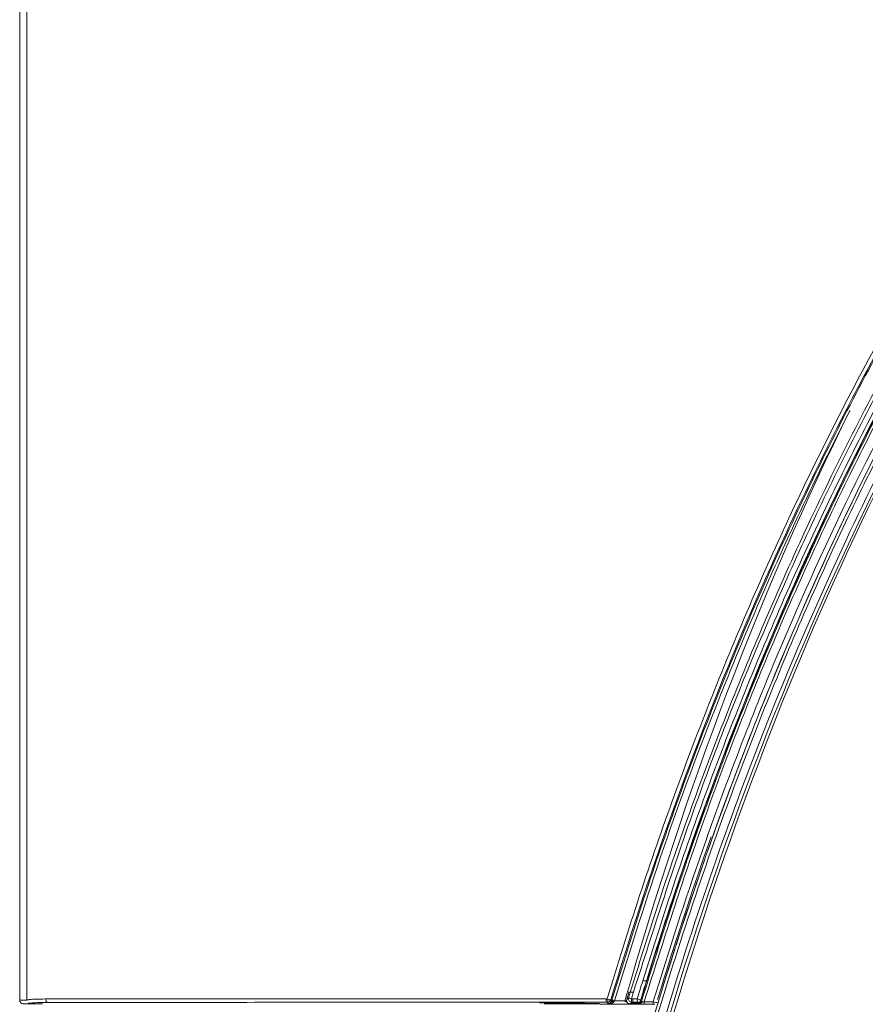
# Model space of a CAD drawing. Extents: x 4615668 to 9294084, y 16339 to 10688993.
# Tile 98 of 256: x 4720878.13 to 4720884.55, y 5342591.57 to 5342599.04. Entities that reach past the tile are written whole.
import ezdxf

# ---------------------------------------------------------------- set-up
doc = ezdxf.new("R2010")
doc.units = 0
doc.header["$MEASUREMENT"] = 0
doc.layers.add('WM_KLIM_urządzenia', color=3, linetype='Continuous', lineweight=13)
doc.layers.add('Wymiat 100', color=251, linetype='Continuous', lineweight=5)

# ---------------------------------------------------------------- blocks, each defined once
blk = doc.blocks.new('G$C189976BA')
at = {"layer": 'WM_KLIM_urządzenia', "linetype": 'Continuous'}
for p, q in [((0.0078, 74.8307), (0.0078, 63.2043)), ((4.4773, 63.216), (4.4773, 63.2159)), ((0.0078, 63.2043), (0.0249, 63.2043)), ((0.0249, 63.2085), (0.0249, 63.2043)), ((0.0249, 63.2043), (0.0601, 63.2043)), ((0.0865, 63.178), (0.0342, 63.178)), ((0.0724, 63.182), (0.1087, 63.1843)), ((0.0724, 63.1821), (0.1087, 63.1843)), ((0.1505, 63.1868), (0.214, 63.1907)), ((0.1505, 63.1868), (0.214, 63.1907)), ((4.0849, 63.1893), (3.9648, 63.1894)), ((4.4879, 63.1909), (4.4789, 63.1918)), ((4.5098, 63.1843), (4.5037, 63.1953)), ((4.6723, 63.1898), (4.6828, 63.1898)), ((4.6774, 63.1832), (4.72, 63.1826)), ((4.6836, 63.1898), (4.716, 63.1898)), ((4.72, 63.1826), (4.7168, 63.1885)), ((4.7332, 63.1941), (4.7364, 63.1882)), ((4.7364, 63.1882), (4.7385, 63.1845)), ((4.7422, 63.207), (4.7454, 63.2012)), ((4.7422, 63.207), (4.7454, 63.2012)), ((4.7452, 63.1927), (4.7441, 63.1843)), ((4.7452, 63.1927), (4.7441, 63.1843)), ((4.8365, 63.1758), (4.7682, 63.1759))]:
    blk.add_line(p, q, dxfattribs=at)
for centre, major_axis, ratio, start_param, end_param in [((4.6726, 63.2146), (-0.0171, 0.02), 0.987257, 0.579587, 2.414636), ((4.6726, 63.2146), (-0.0252, 0.0076), 0.022713, 0.087289, 1.445231), ((4.6726, 63.2146), (0, 0.0263), 0.126435, 1.556322, 3.034772), ((4.6839, 63.2146), (0, 0.0263), 0.126161, 1.556307, 3.034756), ((4.7171, 63.2146), (0, 0.0263), 0.125363, 1.556263, 3.034711), ((4.7171, 63.2146), (-0.0252, 0.0076), 0.022388, 1.446256, 3.054304), ((4.7171, 63.2146), (0, 0.0263), 0.125363, 1.556263, 3.034711), ((4.7171, 63.2146), (-0.0252, 0.0076), 0.022388, 1.446256, 3.054304), ((4.4874, 63.2116), (0.0007, 0.0219), 0.162954, 3.248663, 4.64406), ((4.4936, 63.2048), (0.023, 0.0128), 0.992623, 4.19542, 5.213229), ((4.5306, 63.1817), (-0.0153, 0.0085), 0.436991, 6.12378, 6.16467), ((4.5306, 63.1817), (-0.0153, 0.0085), 0.436991, 6.12378, 6.16467), ((4.5306, 63.1817), (-0.0153, 0.0085), 0.436991, 4.820016, 6.12378), ((4.5306, 63.1817), (-0.0153, 0.0085), 0.436991, 4.820016, 6.12378), ((4.5352, 63.1928), (-0.0169, 0.0047), 0.206412, 5.890697, 6.193993), ((4.5352, 63.1928), (-0.0169, 0.0047), 0.206412, 4.636787, 5.890697), ((4.5376, 63.2012), (-0.0168, 0.005), 0.023922, 5.846518, 6.195894), ((4.5376, 63.2012), (-0.0168, 0.005), 0.023922, 5.846518, 6.195894), ((4.5376, 63.2012), (-0.0168, 0.005), 0.023922, 4.583036, 5.846518), ((4.7171, 63.2146), (0.0231, 0.0127), 0.992598, 4.199774, 5.482775), ((4.7171, 63.2146), (0.0231, 0.0127), 0.992598, 4.199774, 5.482775), ((4.7203, 63.2088), (0.0231, 0.0127), 0.992598, 4.199507, 5.482757), ((4.764, 63.1927), (0.0168, -0.0051), 0.022173, 1.489125, 3.054305), ((4.764, 63.1927), (0.0168, -0.0051), 0.022173, 1.489125, 3.054305), ((4.7669, 63.1926), (-0.0001, -0.0175), 0.084498, 4.710447, 6.176735), ((4.7669, 63.1926), (-0.0001, -0.0175), 0.084498, 4.710447, 6.176735), ((4.7685, 63.1926), (0, -0.0175), 0.124805, 4.697866, 6.176276), ((4.8372, 63.1926), (0, -0.0175), 0.123307, 4.697775, 6.176178), ((4.8372, 63.1926), (0, -0.0175), 0.123307, 4.697775, 6.176178)]:
    blk.add_ellipse(centre, major_axis=major_axis, ratio=ratio, start_param=start_param, end_param=end_param, dxfattribs=at)
at = {"layer": 'WM_KLIM_urządzenia', "linetype": 'Continuous', "extrusion": (0, 0, -1)}
for centre in [(0.0342, 63.2044), (0.0342, 63.2043)]:
    blk.add_ellipse(centre, major_axis=(0.0264, 0), ratio=0.996195, start_param=1.570796, end_param=3.141593, dxfattribs=at)
at = {"layer": 'WM_KLIM_urządzenia', "linetype": 'Continuous'}
for points, knots in [([(0.0626, 63.2059), (0.0626, 63.2104), (0.0626, 63.2149), (0.0625, 65.4477), (0.0623, 67.6761), (0.0619, 70.6093), (0.0617, 71.3142), (0.0613, 73.4289), (0.0609, 74.8387), (0.0599, 77.2924), (0.0594, 78.3363), (0.0585, 79.3801)], [0, 0, 0, 0, 0.000831, 0.000831, 0.414142, 0.414142, 0.544887, 0.544887, 0.806378, 0.806378, 1, 1, 1, 1]), ([(0.0626, 63.2059), (0.0626, 63.2104), (0.0626, 63.2149), (0.0625, 65.4477), (0.0623, 67.6761), (0.0619, 70.6093), (0.0617, 71.3142), (0.0613, 73.4289), (0.0609, 74.8387), (0.0599, 77.2924), (0.0594, 78.3363), (0.0585, 79.3801)], [0, 0, 0, 0, 0.000831, 0.000831, 0.414142, 0.414142, 0.544887, 0.544887, 0.806378, 0.806378, 1, 1, 1, 1]), ([(4.4991, 63.2656), (4.5805, 63.5281), (4.7421, 64.0494), (5.0109, 64.8171), (5.2971, 65.5669), (5.6026, 66.2984), (5.9268, 67.0117), (6.2699, 67.7067), (6.6319, 68.3835), (7.0127, 69.0421), (7.4123, 69.6824), (7.8307, 70.3045), (8.2678, 70.9083), (8.7238, 71.4939), (9.1985, 72.0612), (9.6919, 72.6102), (10.3534, 73.2957), (11.2078, 74.095), (12.2841, 74.9754), (13.4247, 75.7897), (14.6297, 76.5375), (15.8987, 77.2192), (17.2322, 77.8331), (18.6282, 78.3857), (19.5927, 78.6919), (20.081, 78.8469)], [0, 0, 0, 0, 0.035777, 0.071059, 0.105879, 0.140266, 0.174253, 0.207874, 0.241164, 0.274158, 0.306892, 0.339405, 0.371733, 0.403915, 0.435991, 0.467999, 0.49998, 0.559966, 0.620172, 0.680856, 0.742273, 0.804667, 0.868274, 0.933315, 1, 1, 1, 1]), ([(4.4991, 63.2656), (4.5805, 63.5281), (4.7421, 64.0494), (5.0109, 64.817), (5.2971, 65.5669), (5.6026, 66.2984), (5.9268, 67.0117), (6.2699, 67.7067), (6.6319, 68.3835), (7.0127, 69.0421), (7.4123, 69.6824), (7.8307, 70.3045), (8.2678, 70.9083), (8.7238, 71.4939), (9.1985, 72.0612), (9.6919, 72.6102), (10.3534, 73.2957), (11.2078, 74.095), (12.2841, 74.9754), (13.4247, 75.7897), (14.6297, 76.5375), (15.8987, 77.2192), (17.2322, 77.8331), (18.6282, 78.3857), (19.5927, 78.6919), (20.081, 78.8469)], [0, 0, 0, 0, 0.035777, 0.071059, 0.105879, 0.140266, 0.174253, 0.207874, 0.241164, 0.274158, 0.306892, 0.339405, 0.371733, 0.403915, 0.435991, 0.467999, 0.49998, 0.559966, 0.620172, 0.680856, 0.742273, 0.804667, 0.868274, 0.933315, 1, 1, 1, 1]), ([(20.1394, 78.8335), (18.2827, 78.2785), (16.5025, 77.5492), (14.3983, 76.357), (13.9806, 76.1024), (13.169, 75.5697), (12.7743, 75.2915), (11.6238, 74.4208), (10.9014, 73.7924), (9.5476, 72.4381), (8.9163, 71.7122), (8.0382, 70.5493), (7.7569, 70.1488), (7.226, 69.3371), (6.9751, 68.9243), (5.7945, 66.8356), (5.0674, 65.0629), (4.5128, 63.208)], [0, 0, 0, 0, 0.249419, 0.249419, 0.312069, 0.312069, 0.37472, 0.37472, 0.50002, 0.50002, 0.625321, 0.625321, 0.687971, 0.687971, 0.750622, 0.750622, 1, 1, 1, 1]), ([(20.1394, 78.8335), (18.2827, 78.2785), (16.5025, 77.5492), (14.3983, 76.357), (13.9806, 76.1024), (13.169, 75.5697), (12.7743, 75.2915), (11.6238, 74.4208), (10.9014, 73.7924), (9.5476, 72.4381), (8.9163, 71.7122), (8.0382, 70.5493), (7.7569, 70.1488), (7.226, 69.3371), (6.9751, 68.9243), (5.7945, 66.8356), (5.0674, 65.0629), (4.5128, 63.208)], [0, 0, 0, 0, 0.249419, 0.249419, 0.312069, 0.312069, 0.37472, 0.37472, 0.50002, 0.50002, 0.625321, 0.625321, 0.687971, 0.687971, 0.750622, 0.750622, 1, 1, 1, 1]), ([(4.5209, 63.2063), (4.6007, 63.4658), (4.7601, 63.9837), (5.0263, 64.75), (5.3126, 65.5053), (5.6214, 66.2489), (5.953, 66.9806), (6.3081, 67.7001), (6.6872, 68.407), (7.0912, 69.1011), (7.521, 69.7819), (7.9763, 70.4475), (8.4553, 71.0947), (8.9561, 71.7201), (9.4773, 72.3224), (10.0186, 72.9017), (10.5801, 73.458), (11.1614, 73.9915), (11.7625, 74.5025), (12.3831, 74.9911), (13.023, 75.4575), (13.6818, 75.9016), (14.3574, 76.3223), (15.0465, 76.7183), (15.7463, 77.0891), (16.4558, 77.4354), (17.1745, 77.7578), (17.9022, 78.0575), (18.6386, 78.3348), (19.3828, 78.5923), (19.8848, 78.7466), (20.136, 78.8239)], [0, 0, 0, 0, 0.035266, 0.070362, 0.105313, 0.140149, 0.174903, 0.20961, 0.244309, 0.279043, 0.31386, 0.348822, 0.38372, 0.418372, 0.452815, 0.487099, 0.521277, 0.555398, 0.589513, 0.62367, 0.657916, 0.692297, 0.726807, 0.761223, 0.795477, 0.829627, 0.863709, 0.897758, 0.931806, 0.965878, 1, 1, 1, 1]), ([(4.5209, 63.2062), (4.6007, 63.4658), (4.7601, 63.9837), (5.0263, 64.75), (5.3126, 65.5053), (5.6214, 66.2489), (5.953, 66.9806), (6.3081, 67.7001), (6.6872, 68.407), (7.0912, 69.1011), (7.521, 69.7819), (7.9763, 70.4475), (8.4553, 71.0947), (8.9561, 71.7201), (9.4773, 72.3224), (10.0186, 72.9017), (10.5801, 73.458), (11.1614, 73.9915), (11.7625, 74.5025), (12.3831, 74.9911), (13.023, 75.4575), (13.6818, 75.9016), (14.3574, 76.3223), (15.0465, 76.7183), (15.7463, 77.0891), (16.4558, 77.4354), (17.1745, 77.7578), (17.9022, 78.0575), (18.6386, 78.3348), (19.3828, 78.5923), (19.8848, 78.7466), (20.136, 78.8239)], [0, 0, 0, 0, 0.035266, 0.070362, 0.105313, 0.140149, 0.174903, 0.20961, 0.244309, 0.279043, 0.31386, 0.348822, 0.38372, 0.418372, 0.452815, 0.487099, 0.521277, 0.555398, 0.589513, 0.62367, 0.657916, 0.692297, 0.726807, 0.761223, 0.795477, 0.829627, 0.863709, 0.897758, 0.931806, 0.965878, 1, 1, 1, 1]), ([(4.6606, 63.2656), (4.7393, 63.5187), (4.8971, 64.026), (5.1615, 64.7803), (5.4484, 65.5313), (5.7609, 66.2776), (6.0999, 67.0189), (6.467, 67.7544), (6.8634, 68.4834), (7.2909, 69.2053), (7.7512, 69.919), (8.2442, 70.6211), (8.7687, 71.3073), (9.3229, 71.9735), (9.9066, 72.6181), (10.5202, 73.2405), (11.1643, 73.8402), (11.8391, 74.4166), (12.5452, 74.9694), (13.2831, 75.4981), (14.052, 76.0011), (14.8485, 76.476), (15.669, 76.9206), (16.5107, 77.3344), (17.3731, 77.7178), (18.2563, 78.0709), (19.1592, 78.397), (19.7727, 78.589), (20.081, 78.6855)], [0, 0, 0, 0, 0.034869, 0.069916, 0.105163, 0.140638, 0.176372, 0.212403, 0.248776, 0.285541, 0.322766, 0.360484, 0.398389, 0.436364, 0.474465, 0.512759, 0.551314, 0.5902, 0.629491, 0.66926, 0.709586, 0.750344, 0.791246, 0.83235, 0.87372, 0.915416, 0.957493, 1, 1, 1, 1]), ([(4.6606, 63.2656), (4.7393, 63.5186), (4.8971, 64.026), (5.1615, 64.7803), (5.4484, 65.5313), (5.7609, 66.2776), (6.0999, 67.0189), (6.467, 67.7543), (6.8634, 68.4834), (7.2909, 69.2053), (7.7512, 69.919), (8.2442, 70.6211), (8.7687, 71.3073), (9.3229, 71.9735), (9.9066, 72.6181), (10.5202, 73.2405), (11.1643, 73.8401), (11.8391, 74.4166), (12.5452, 74.9694), (13.2831, 75.4981), (14.052, 76.0011), (14.8485, 76.4759), (15.669, 76.9206), (16.5107, 77.3344), (17.3731, 77.7178), (18.2563, 78.0709), (19.1592, 78.397), (19.7727, 78.589), (20.081, 78.6854)], [0, 0, 0, 0, 0.034869, 0.069916, 0.105163, 0.140638, 0.176372, 0.212403, 0.248776, 0.285541, 0.322766, 0.360484, 0.398389, 0.436364, 0.474465, 0.512759, 0.551314, 0.5902, 0.629491, 0.66926, 0.709586, 0.750344, 0.791246, 0.83235, 0.87372, 0.915416, 0.957493, 1, 1, 1, 1]), ([(20.081, 78.6615), (19.8223, 78.5809), (19.3086, 78.4207), (18.5521, 78.1544), (17.813, 77.8712), (17.092, 77.5691), (16.3888, 77.2486), (15.7036, 76.9096), (15.0363, 76.5521), (14.3869, 76.1762), (13.7554, 75.7818), (13.1418, 75.369), (12.5461, 74.9377), (11.9684, 74.4881), (11.4086, 74.0201), (10.8668, 73.5337), (10.1892, 72.8808), (9.3981, 72.0368), (8.5258, 70.9729), (7.7188, 69.8454), (6.9774, 68.6543), (6.3013, 67.3999), (5.6921, 66.0817), (5.1433, 64.7017), (4.8388, 63.7483), (4.6846, 63.2656)], [0, 0, 0, 0, 0.035711, 0.070931, 0.105692, 0.140023, 0.173957, 0.207529, 0.240771, 0.273719, 0.30641, 0.338878, 0.371163, 0.403302, 0.435334, 0.467297, 0.499231, 0.559315, 0.619619, 0.680402, 0.741915, 0.804403, 0.868099, 0.933229, 1, 1, 1, 1]), ([(20.081, 78.6615), (19.8223, 78.5809), (19.3086, 78.4207), (18.5521, 78.1544), (17.813, 77.8712), (17.092, 77.5691), (16.3888, 77.2486), (15.7036, 76.9096), (15.0363, 76.5521), (14.3869, 76.1762), (13.7554, 75.7818), (13.1418, 75.369), (12.5461, 74.9377), (11.9684, 74.4881), (11.4086, 74.0201), (10.8668, 73.5337), (10.1892, 72.8808), (9.3981, 72.0368), (8.5258, 70.9729), (7.7188, 69.8454), (6.9774, 68.6543), (6.3013, 67.3999), (5.6921, 66.0817), (5.1433, 64.7017), (4.8388, 63.7483), (4.6846, 63.2656)], [0, 0, 0, 0, 0.035711, 0.070931, 0.105692, 0.140023, 0.173957, 0.207529, 0.240771, 0.273719, 0.30641, 0.338878, 0.371163, 0.403302, 0.435334, 0.467297, 0.499231, 0.559315, 0.619619, 0.680402, 0.741915, 0.804403, 0.868099, 0.933229, 1, 1, 1, 1]), ([(4.7473, 63.1978), (4.8251, 63.4491), (4.9805, 63.9511), (5.2397, 64.6948), (5.5186, 65.4298), (5.8198, 66.1551), (6.1436, 66.8706), (6.4909, 67.5759), (6.8624, 68.2707), (7.2586, 68.9539), (7.6787, 69.6223), (8.1215, 70.2731), (8.5857, 70.9042), (9.0715, 71.5155), (9.5788, 72.1069), (10.1078, 72.6783), (10.6586, 73.2294), (11.2313, 73.7604), (11.826, 74.2709), (12.4426, 74.761), (13.0795, 75.2292), (13.7333, 75.6736), (14.4009, 76.0926), (15.0805, 76.4864), (15.7719, 76.8559), (16.4746, 77.2019), (17.1884, 77.5249), (17.9128, 77.8259), (18.6478, 78.1049), (19.3923, 78.3646), (19.8952, 78.5203), (20.1471, 78.5983)], [0, 0, 0, 0, 0.034653, 0.069219, 0.103721, 0.138188, 0.172653, 0.20715, 0.24172, 0.276415, 0.31114, 0.34568, 0.380053, 0.414305, 0.448485, 0.482641, 0.516822, 0.551078, 0.585461, 0.620019, 0.65478, 0.689535, 0.724111, 0.758574, 0.79297, 0.827341, 0.861723, 0.896151, 0.930655, 0.965263, 1, 1, 1, 1]), ([(4.7473, 63.1978), (4.8251, 63.4491), (4.9805, 63.9511), (5.2397, 64.6948), (5.5186, 65.4298), (5.8198, 66.1551), (6.1436, 66.8706), (6.4909, 67.5759), (6.8624, 68.2707), (7.2586, 68.9539), (7.6787, 69.6223), (8.1215, 70.273), (8.5857, 70.9042), (9.0715, 71.5155), (9.5788, 72.1069), (10.1078, 72.6783), (10.6586, 73.2294), (11.2313, 73.7603), (11.826, 74.2709), (12.4426, 74.761), (13.0795, 75.2292), (13.7333, 75.6736), (14.4009, 76.0926), (15.0805, 76.4864), (15.7719, 76.8559), (16.4746, 77.2019), (17.1884, 77.5249), (17.9128, 77.8259), (18.6478, 78.1049), (19.3923, 78.3646), (19.8952, 78.5203), (20.1471, 78.5983)], [0, 0, 0, 0, 0.034653, 0.069219, 0.103721, 0.138188, 0.172653, 0.20715, 0.24172, 0.276415, 0.31114, 0.34568, 0.380053, 0.414305, 0.448485, 0.482641, 0.516822, 0.551078, 0.585461, 0.620019, 0.65478, 0.689535, 0.724111, 0.758574, 0.79297, 0.827341, 0.861723, 0.896151, 0.930655, 0.965263, 1, 1, 1, 1]), ([(4.7559, 63.3534), (4.8368, 63.6094), (4.9974, 64.118), (5.264, 64.867), (5.5473, 65.5986), (5.8492, 66.3125), (6.1693, 67.0086), (6.5077, 67.6871), (6.8642, 68.3479), (7.239, 68.991), (7.632, 69.6164), (8.0432, 70.2241), (8.4725, 70.8141), (8.9201, 71.3864), (9.3857, 71.9409), (9.8695, 72.4777), (10.5168, 73.1471), (11.3515, 73.9275), (12.4014, 74.7875), (13.5135, 75.5838), (14.6876, 76.3162), (15.9235, 76.985), (17.2216, 77.5886), (18.5799, 78.1333), (19.5183, 78.4366), (19.9932, 78.5902)], [0, 0, 0, 0, 0.035786, 0.071086, 0.105929, 0.140347, 0.174372, 0.208036, 0.241375, 0.274424, 0.307216, 0.339791, 0.372184, 0.404433, 0.436576, 0.468653, 0.500703, 0.560639, 0.620797, 0.68143, 0.742782, 0.805092, 0.868588, 0.933489, 1, 1, 1, 1]), ([(4.7559, 63.3534), (4.8368, 63.6094), (4.9974, 64.118), (5.264, 64.8669), (5.5473, 65.5986), (5.8492, 66.3125), (6.1693, 67.0086), (6.5077, 67.6871), (6.8642, 68.3479), (7.239, 68.991), (7.632, 69.6164), (8.0432, 70.2241), (8.4725, 70.8141), (8.9201, 71.3864), (9.3857, 71.9409), (9.8695, 72.4777), (10.5168, 73.1471), (11.3515, 73.9275), (12.4014, 74.7874), (13.5135, 75.5838), (14.6876, 76.3162), (15.9235, 76.985), (17.2216, 77.5886), (18.5799, 78.1332), (19.5183, 78.4366), (19.9932, 78.5902)], [0, 0, 0, 0, 0.035786, 0.071086, 0.105929, 0.140347, 0.174372, 0.208036, 0.241375, 0.274424, 0.307216, 0.339791, 0.372184, 0.404433, 0.436576, 0.468653, 0.500703, 0.560639, 0.620797, 0.68143, 0.742782, 0.805092, 0.868588, 0.933489, 1, 1, 1, 1]), ([(19.9947, 78.5619), (19.7727, 78.4935), (19.5514, 78.4233), (18.2188, 77.9784), (17.1275, 77.536), (15.0168, 76.4909), (14.0113, 75.8955), (12.5837, 74.8841), (12.1213, 74.5273), (11.2248, 73.7723), (10.7886, 73.3721), (8.7093, 71.2903), (7.3735, 69.3782), (5.8055, 66.2089), (5.3658, 65.1226), (4.9221, 63.7931), (4.8524, 63.5733), (4.7845, 63.353)], [0, 0, 0, 0, 0.030952, 0.030952, 0.187332, 0.187332, 0.343713, 0.343713, 0.421903, 0.421903, 0.500094, 0.500094, 0.812855, 0.812855, 0.969236, 0.969236, 1, 1, 1, 1]), ([(19.9947, 78.5619), (19.7727, 78.4935), (19.5514, 78.4233), (18.2188, 77.9784), (17.1275, 77.536), (15.0168, 76.4909), (14.0113, 75.8955), (12.5837, 74.8841), (12.1213, 74.5273), (11.2248, 73.7723), (10.7886, 73.3721), (8.7093, 71.2903), (7.3735, 69.3782), (5.8055, 66.2089), (5.3658, 65.1226), (4.9221, 63.7931), (4.8524, 63.5734), (4.7845, 63.353)], [0, 0, 0, 0, 0.030952, 0.030952, 0.187332, 0.187332, 0.343713, 0.343713, 0.421903, 0.421903, 0.500094, 0.500094, 0.812855, 0.812855, 0.969236, 0.969236, 1, 1, 1, 1]), ([(19.9932, 78.5594), (18.2204, 78.015), (16.5248, 77.3094), (14.5126, 76.1688), (14.1062, 75.9213), (13.3073, 75.3977), (12.913, 75.1203), (11.7683, 74.2548), (11.0535, 73.6328), (9.7196, 72.2995), (9.1005, 71.5883), (8.2423, 70.4559), (7.968, 70.0675), (7.4428, 69.2689), (7.1916, 68.8579), (6.0397, 66.8308), (5.3317, 65.128), (4.7867, 63.3534)], [0, 0, 0, 0, 0.246007, 0.246007, 0.309504, 0.309504, 0.373002, 0.373002, 0.499996, 0.499996, 0.626991, 0.626991, 0.690488, 0.690488, 0.753986, 0.753986, 1, 1, 1, 1]), ([(19.9932, 78.5593), (18.2204, 78.015), (16.5248, 77.3094), (14.5126, 76.1688), (14.1062, 75.9213), (13.3073, 75.3977), (12.913, 75.1203), (11.7683, 74.2548), (11.0535, 73.6328), (9.7196, 72.2995), (9.1005, 71.5883), (8.2423, 70.4559), (7.968, 70.0675), (7.4428, 69.2689), (7.1916, 68.8578), (6.0397, 66.8308), (5.3317, 65.128), (4.7867, 63.3534)], [0, 0, 0, 0, 0.246007, 0.246007, 0.309504, 0.309504, 0.373002, 0.373002, 0.499996, 0.499996, 0.626991, 0.626991, 0.690488, 0.690488, 0.753986, 0.753986, 1, 1, 1, 1]), ([(19.9932, 78.4618), (19.8599, 78.4204), (19.7267, 78.3786), (19.3658, 78.2614), (19.1385, 78.1843), (18.4613, 77.9449), (18.0156, 77.774), (16.6965, 77.2254), (15.8413, 76.8115), (14.5989, 76.1105), (14.1915, 75.8635), (13.391, 75.341), (12.9968, 75.0647), (11.8462, 74.1972), (11.1222, 73.5689), (9.7634, 72.2086), (9.1371, 71.485), (7.9942, 69.9679), (7.4761, 69.1723), (6.5384, 67.513), (6.1175, 66.6452), (5.5671, 65.321), (5.3965, 64.875), (5.1026, 64.0415), (4.9778, 63.6544), (4.8576, 63.2656)], [0, 0, 0, 0, 0.018601, 0.018601, 0.050564, 0.050564, 0.114491, 0.114491, 0.242343, 0.242343, 0.30627, 0.30627, 0.370196, 0.370196, 0.498049, 0.498049, 0.625902, 0.625902, 0.753755, 0.753755, 0.881608, 0.881608, 0.945534, 0.945534, 1, 1, 1, 1]), ([(19.9932, 78.4618), (19.8599, 78.4204), (19.7267, 78.3786), (19.3658, 78.2614), (19.1385, 78.1843), (18.4613, 77.9449), (18.0156, 77.774), (16.6965, 77.2253), (15.8413, 76.8115), (14.5989, 76.1105), (14.1915, 75.8635), (13.391, 75.341), (12.9968, 75.0647), (11.8462, 74.1972), (11.1222, 73.5689), (9.7634, 72.2086), (9.1371, 71.485), (7.9942, 69.9679), (7.4761, 69.1723), (6.5384, 67.513), (6.1175, 66.6452), (5.5671, 65.321), (5.3965, 64.875), (5.1026, 64.0414), (4.9778, 63.6543), (4.8576, 63.2656)], [0, 0, 0, 0, 0.018601, 0.018601, 0.050564, 0.050564, 0.114491, 0.114491, 0.242343, 0.242343, 0.30627, 0.30627, 0.370196, 0.370196, 0.498049, 0.498049, 0.625902, 0.625902, 0.753755, 0.753755, 0.881608, 0.881608, 0.945534, 0.945534, 1, 1, 1, 1]), ([(16.4302, 77.155), (16.3361, 77.1103), (15.8172, 76.8596), (14.8249, 76.3348), (13.5001, 75.5153), (11.971, 74.4016), (10.2594, 72.8811), (8.4808, 70.8345), (7.1831, 68.85), (6.2973, 67.1689), (5.7156, 65.8828), (5.1975, 64.5554), (4.9112, 63.6508), (4.7663, 63.1929)], [0, 0, 0, 0, 0.016654, 0.092136, 0.179405, 0.265489, 0.39433, 0.544572, 0.697616, 0.77228, 0.848288, 0.923211, 1, 1, 1, 1]), ([(16.4302, 77.155), (16.3361, 77.1103), (15.8172, 76.8595), (14.8249, 76.3347), (13.5001, 75.5153), (11.971, 74.4016), (10.2594, 72.8811), (8.4808, 70.8345), (7.1831, 68.85), (6.2973, 67.1688), (5.7156, 65.8828), (5.1975, 64.5554), (4.9112, 63.6508), (4.7663, 63.1929)], [0, 0, 0, 0, 0.016654, 0.092136, 0.179405, 0.265489, 0.39433, 0.544572, 0.697616, 0.77228, 0.848288, 0.923211, 1, 1, 1, 1]), ([(3.369, 51.807), (3.3711, 52.1697), (3.3754, 52.9237), (3.414, 54.0953), (3.4847, 55.3456), (3.5979, 56.6675), (3.7619, 58.053), (3.9866, 59.4939), (4.3569, 61.3557), (4.8842, 63.3318), (5.5267, 65.1376), (6.0687, 66.4199), (6.5647, 67.4539), (7.1128, 68.4748), (7.5244, 69.1327), (7.7314, 69.4634)], [0, 0, 0, 0, 0.059008, 0.122676, 0.190693, 0.262738, 0.338496, 0.41766, 0.499953, 0.64732, 0.749974, 0.811593, 0.873757, 0.93653, 1, 1, 1, 1]), ([(7.732, 69.463), (7.4197, 68.981), (7.1267, 68.4866), (6.3658, 67.0842), (5.939, 66.1538), (4.8273, 63.2996), (4.3105, 61.3161), (3.6182, 57.2904), (3.4422, 55.2522), (3.3812, 52.9563), (3.3763, 52.7011), (3.3718, 52.3182), (3.3708, 52.1905), (3.3699, 51.999), (3.3697, 51.9352), (3.3696, 51.8499), (3.3691, 51.8284), (3.369, 51.807)], [0, 0, 0, 0, 0.093431, 0.093431, 0.259516, 0.259516, 0.591684, 0.591684, 0.923853, 0.923853, 0.965374, 0.965374, 0.986135, 0.986135, 0.996515, 0.996515, 1, 1, 1, 1]), ([(7.7517, 69.4499), (7.6233, 69.248), (7.3648, 68.8415), (6.9996, 68.2114), (6.6492, 67.5603), (6.3157, 66.8872), (5.9985, 66.1925), (5.6978, 65.4762), (5.2778, 64.3858), (4.7846, 62.8839), (4.3168, 61.0521), (3.964, 59.2498), (3.7065, 57.4892), (3.5245, 55.6579), (3.412, 53.756), (3.3987, 52.4643), (3.3919, 51.8071)], [0, 0, 0, 0, 0.038941, 0.078447, 0.118557, 0.159309, 0.200741, 0.242887, 0.285785, 0.390987, 0.500082, 0.593443, 0.689916, 0.789707, 0.89301, 1, 1, 1, 1]), ([(3.4555, 51.6162), (3.4557, 51.9838), (3.456, 52.7128), (3.486, 53.7962), (3.5376, 54.8599), (3.6132, 55.9037), (3.7121, 56.9277), (3.8346, 57.9319), (3.9805, 58.9163), (4.1497, 59.8808), (4.4366, 61.2895), (4.9004, 63.0991), (5.5362, 64.9419), (6.137, 66.3693), (6.6442, 67.4284), (7.1867, 68.4356), (7.5858, 69.0734), (7.7829, 69.3884)], [0, 0, 0, 0, 0.059472, 0.117895, 0.175297, 0.231709, 0.287163, 0.341693, 0.395335, 0.448122, 0.500094, 0.627882, 0.750025, 0.815062, 0.878313, 0.939911, 1, 1, 1, 1]), ([(7.8065, 69.3737), (6.9694, 68.0752), (6.2742, 66.6895), (5.1405, 63.816), (4.7046, 62.3304), (4.0452, 59.3127), (3.8203, 57.782), (3.5353, 54.706), (3.4756, 53.1608), (3.4841, 51.6161)], [0, 0, 0, 0, 0.25, 0.25, 0.5, 0.5, 0.75, 0.75, 1, 1, 1, 1]), ([(6.331, 67.693), (6.2413, 67.5158), (6.0614, 67.1599), (5.8074, 66.6156), (5.5637, 66.0611), (5.2578, 65.3152), (4.903, 64.3652), (4.6618, 63.5918), (4.5399, 63.201)], [0, 0, 0, 0, 0.123034, 0.247026, 0.37205, 0.498178, 0.746439, 1, 1, 1, 1]), ([(6.331, 67.693), (6.2413, 67.5158), (6.0614, 67.1599), (5.8074, 66.6156), (5.5637, 66.0611), (5.2578, 65.3152), (4.903, 64.3652), (4.6618, 63.5917), (4.5399, 63.201)], [0, 0, 0, 0, 0.123034, 0.247026, 0.37205, 0.498178, 0.746439, 1, 1, 1, 1]), ([(3.5159, 51.6093), (3.5003, 54.2813), (3.6859, 56.9583), (4.631, 62.2162), (5.4026, 64.8006), (6.5896, 67.1946)], [0, 0, 0, 0, 0.5, 0.5, 1, 1, 1, 1]), ([(4.7138, 63.215), (4.7204, 63.2367), (4.7269, 63.2584), (4.741, 63.3045), (4.7484, 63.3289), (4.7559, 63.3533)], [0, 0, 0, 0, 0.470769, 0.470769, 1, 1, 1, 1]), ([(4.7138, 63.215), (4.7204, 63.2367), (4.7269, 63.2584), (4.741, 63.3045), (4.7484, 63.3289), (4.7559, 63.3533)], [0, 0, 0, 0, 0.470769, 0.470769, 1, 1, 1, 1]), ([(4.7867, 63.3533), (4.7784, 63.3262), (4.7701, 63.2992), (4.7553, 63.2504), (4.7487, 63.2287), (4.7422, 63.207)], [0, 0, 0, 0, 0.555371, 0.555371, 1, 1, 1, 1]), ([(4.7867, 63.3533), (4.7784, 63.3262), (4.7701, 63.2992), (4.7553, 63.2504), (4.7487, 63.2287), (4.7422, 63.207)], [0, 0, 0, 0, 0.555371, 0.555371, 1, 1, 1, 1]), ([(4.7864, 63.3533), (4.7845, 63.3531), (4.7795, 63.3525), (4.765, 63.353), (4.7561, 63.3533)], [0, 0, 0, 0, 0.383571, 1, 1, 1, 1]), ([(4.7864, 63.3533), (4.7845, 63.3531), (4.7795, 63.3525), (4.765, 63.353), (4.7561, 63.3533)], [0, 0, 0, 0, 0.383571, 1, 1, 1, 1]), ([(0.0626, 63.2059), (0.0626, 63.206), (0.0626, 63.206), (0.0644, 63.2071), (0.0682, 63.2081), (0.0842, 63.2106), (0.1012, 63.2119), (0.1457, 63.2136), (0.1739, 63.2141), (0.2055, 63.2142), (0.2055, 63.2142), (0.2056, 63.2142)], [0, 0, 0, 0, 0.000009, 0.000009, 0.210833, 0.210833, 0.605396, 0.605396, 0.999988, 0.999988, 1, 1, 1, 1]), ([(0.0626, 63.2059), (0.0626, 63.2059), (0.0626, 63.2059), (0.0644, 63.2071), (0.0682, 63.2081), (0.0842, 63.2106), (0.1012, 63.2119), (0.1457, 63.2136), (0.1739, 63.2141), (0.2055, 63.2142), (0.2055, 63.2142), (0.2056, 63.2142)], [0, 0, 0, 0, 0.000009, 0.000009, 0.210833, 0.210833, 0.605396, 0.605396, 0.999988, 0.999988, 1, 1, 1, 1]), ([(0.2056, 63.2142), (0.4742, 63.2146), (0.7793, 63.2146), (1.3928, 63.2147), (1.7068, 63.2151), (2.6596, 63.2154), (3.3095, 63.2157), (3.9615, 63.2158)], [0, 0, 0, 0, 0.25, 0.25, 0.5, 0.5, 1, 1, 1, 1]), ([(0.2056, 63.2142), (0.4742, 63.2146), (0.7793, 63.2146), (1.3928, 63.2147), (1.7068, 63.2151), (2.6596, 63.2154), (3.3095, 63.2157), (3.9615, 63.2158)], [0, 0, 0, 0, 0.25, 0.25, 0.5, 0.5, 1, 1, 1, 1]), ([(3.9615, 63.2158), (4.0474, 63.2158), (4.1333, 63.2159), (4.3052, 63.2159), (4.3912, 63.2159), (4.4773, 63.216)], [0, 0, 0, 0, 0.499921, 0.499921, 1, 1, 1, 1]), ([(3.9615, 63.2158), (4.0474, 63.2158), (4.1333, 63.2159), (4.3052, 63.2159), (4.3912, 63.2159), (4.4773, 63.2159)], [0, 0, 0, 0, 0.499921, 0.499921, 1, 1, 1, 1]), ([(4.4799, 63.1898), (4.4795, 63.1901), (4.4792, 63.1908), (4.4786, 63.1929), (4.4784, 63.1944), (4.4779, 63.1978), (4.4777, 63.1999), (4.4774, 63.2043), (4.4773, 63.2067), (4.4773, 63.2101), (4.4773, 63.211), (4.4773, 63.212)], [0, 0, 0, 0, 0.228355, 0.228355, 0.456711, 0.456711, 0.685066, 0.685066, 0.913421, 0.913421, 1, 1, 1, 1]), ([(4.4799, 63.1898), (4.4795, 63.1901), (4.4792, 63.1908), (4.4786, 63.1929), (4.4784, 63.1943), (4.4779, 63.1978), (4.4777, 63.1999), (4.4774, 63.2043), (4.4773, 63.2067), (4.4773, 63.2101), (4.4773, 63.211), (4.4773, 63.2119)], [0, 0, 0, 0, 0.228355, 0.228355, 0.456711, 0.456711, 0.685066, 0.685066, 0.913421, 0.913421, 1, 1, 1, 1]), ([(4.6336, 63.2103), (4.6347, 63.2112), (4.6358, 63.2121), (4.6404, 63.2161), (4.644, 63.2191), (4.6475, 63.2221)], [0, 0, 0, 0, 0.236956, 0.236956, 1, 1, 1, 1]), ([(4.6475, 63.2221), (4.6482, 63.2245), (4.6489, 63.2269), (4.6533, 63.2414), (4.657, 63.2535), (4.6606, 63.2656)], [0, 0, 0, 0, 0.165397, 0.165397, 1, 1, 1, 1]), ([(4.6606, 63.2656), (4.6609, 63.2656), (4.6617, 63.2656), (4.6641, 63.2656), (4.6657, 63.2656), (4.6698, 63.2656), (4.6722, 63.2656), (4.6778, 63.2656), (4.6812, 63.2656), (4.6846, 63.2656)], [0, 0, 0, 0, 0.237691, 0.237691, 0.47498, 0.47498, 0.718395, 0.718395, 1, 1, 1, 1]), ([(4.6606, 63.2656), (4.6609, 63.2656), (4.6617, 63.2656), (4.6641, 63.2656), (4.6657, 63.2656), (4.6698, 63.2656), (4.6722, 63.2656), (4.6778, 63.2656), (4.6812, 63.2656), (4.6846, 63.2656)], [0, 0, 0, 0, 0.237691, 0.237691, 0.47498, 0.47498, 0.718395, 0.718395, 1, 1, 1, 1]), ([(4.6846, 63.2656), (4.6802, 63.2511), (4.6758, 63.2367), (4.6707, 63.2198), (4.67, 63.2174), (4.6693, 63.215)], [0, 0, 0, 0, 0.858002, 0.858002, 1, 1, 1, 1]), ([(0.2196, 63.188), (0.1903, 63.1879), (0.1642, 63.1874), (0.1229, 63.1857), (0.1071, 63.1844), (0.0897, 63.1815), (0.087, 63.1798), (0.0845, 63.1781)], [0, 0, 0, 0, 0.357548, 0.357548, 0.714908, 0.714908, 1, 1, 1, 1]), ([(0.1814, 63.1876), (0.1674, 63.1874), (0.1547, 63.187), (0.1229, 63.1857), (0.1071, 63.1844), (0.0897, 63.1814), (0.087, 63.1798), (0.0845, 63.1781)], [0, 0, 0, 0, 0.231099, 0.231099, 0.658796, 0.658796, 1, 1, 1, 1]), ([(0.0845, 63.1781), (0.0845, 63.1781), (0.0845, 63.1781), (0.0847, 63.1781), (0.0849, 63.1781), (0.0853, 63.1781), (0.0855, 63.1781), (0.086, 63.178), (0.0863, 63.178), (0.0865, 63.178)], [0, 0, 0, 0, 0.011406, 0.011406, 0.228688, 0.228688, 0.529961, 0.529961, 1, 1, 1, 1]), ([(0.0845, 63.1781), (0.0845, 63.1781), (0.0845, 63.1781), (0.0847, 63.1781), (0.0849, 63.1781), (0.0853, 63.1781), (0.0855, 63.1781), (0.086, 63.178), (0.0863, 63.178), (0.0865, 63.178)], [0, 0, 0, 0, 0.011406, 0.011406, 0.228688, 0.228688, 0.529961, 0.529961, 1, 1, 1, 1]), ([(3.965, 63.1893), (3.3148, 63.1892), (2.6668, 63.189), (1.7168, 63.1887), (1.4036, 63.1884), (0.7918, 63.1883), (0.4875, 63.1884), (0.2196, 63.188)], [0, 0, 0, 0, 0.5, 0.5, 0.75, 0.75, 1, 1, 1, 1]), ([(3.965, 63.1893), (3.3148, 63.1892), (2.6668, 63.189), (1.7168, 63.1887), (1.4036, 63.1884), (0.7918, 63.1883), (0.4875, 63.1884), (0.2196, 63.188)], [0, 0, 0, 0, 0.5, 0.5, 0.75, 0.75, 1, 1, 1, 1]), ([(4.4804, 63.1894), (4.3944, 63.1894), (4.3084, 63.1894), (4.1366, 63.1894), (4.0508, 63.1893), (3.965, 63.1893)], [0, 0, 0, 0, 0.500128, 0.500128, 1, 1, 1, 1]), ([(4.4804, 63.1894), (4.3944, 63.1894), (4.3084, 63.1894), (4.1366, 63.1893), (4.0508, 63.1893), (3.965, 63.1893)], [0, 0, 0, 0, 0.500128, 0.500128, 1, 1, 1, 1]), ([(4.4181, 63.178), (4.3298, 63.178), (4.2415, 63.178), (4.1033, 63.1779), (4.0533, 63.1779), (4.0034, 63.1779)], [0, 0, 0, 0, 0.638189, 0.638189, 1, 1, 1, 1]), ([(4.4181, 63.1779), (4.3298, 63.1779), (4.2415, 63.1779), (4.1033, 63.1779), (4.0533, 63.1779), (4.0034, 63.1779)], [0, 0, 0, 0, 0.638189, 0.638189, 1, 1, 1, 1]), ([(4.4268, 63.1741), (4.5426, 63.174), (4.6585, 63.1739), (4.7988, 63.1737), (4.8232, 63.1737), (4.8476, 63.1737)], [0, 0, 0, 0, 0.825763, 0.825763, 1, 1, 1, 1]), ([(4.4268, 63.1741), (4.5426, 63.1739), (4.6585, 63.1739), (4.7988, 63.1737), (4.8232, 63.1737), (4.8476, 63.1737)], [0, 0, 0, 0, 0.825763, 0.825763, 1, 1, 1, 1]), ([(4.4871, 63.1898), (4.4864, 63.1898), (4.4856, 63.1898), (4.4832, 63.1898), (4.4815, 63.1898), (4.4799, 63.1898)], [0, 0, 0, 0, 0.307527, 0.307527, 1, 1, 1, 1]), ([(4.4871, 63.1898), (4.4864, 63.1898), (4.4856, 63.1898), (4.4832, 63.1898), (4.4815, 63.1898), (4.4799, 63.1898)], [0, 0, 0, 0, 0.307527, 0.307527, 1, 1, 1, 1]), ([(4.5127, 63.208), (4.5125, 63.2073), (4.5122, 63.2066), (4.5116, 63.2051), (4.5111, 63.2042), (4.5101, 63.2022), (4.5094, 63.2012), (4.5068, 63.1979), (4.5046, 63.1958), (4.5015, 63.1938), (4.5008, 63.1934), (4.4997, 63.1928), (4.4992, 63.1925), (4.4961, 63.1911), (4.4932, 63.1903), (4.4893, 63.1899), (4.4882, 63.1898), (4.4871, 63.1898)], [0, 0, 0, 0, 0.063648, 0.063648, 0.152273, 0.152273, 0.263641, 0.263641, 0.530212, 0.530212, 0.596858, 0.596858, 0.644262, 0.644262, 0.905337, 0.905337, 1, 1, 1, 1]), ([(4.5127, 63.208), (4.5125, 63.2073), (4.5122, 63.2066), (4.5116, 63.2051), (4.5111, 63.2042), (4.5101, 63.2022), (4.5094, 63.2012), (4.5068, 63.1978), (4.5046, 63.1958), (4.5015, 63.1938), (4.5008, 63.1934), (4.4997, 63.1928), (4.4992, 63.1925), (4.4961, 63.1911), (4.4932, 63.1903), (4.4893, 63.1899), (4.4882, 63.1898), (4.4871, 63.1898)], [0, 0, 0, 0, 0.063648, 0.063648, 0.152273, 0.152273, 0.263641, 0.263641, 0.530212, 0.530212, 0.596858, 0.596858, 0.644262, 0.644262, 0.905337, 0.905337, 1, 1, 1, 1]), ([(4.4933, 63.1787), (4.4923, 63.1805), (4.4913, 63.1823), (4.4893, 63.1858), (4.4883, 63.1876), (4.4873, 63.1896), (4.4872, 63.1897), (4.4871, 63.1898)], [0, 0, 0, 0, 0.481899, 0.481899, 0.963797, 0.963797, 1, 1, 1, 1]), ([(4.4909, 63.21), (4.4937, 63.2093), (4.4965, 63.2087), (4.5016, 63.2078), (4.5039, 63.2075), (4.5079, 63.2072), (4.5095, 63.2072), (4.511, 63.2076), (4.5112, 63.2077), (4.5114, 63.2078), (4.5114, 63.2078), (4.5115, 63.2079), (4.5116, 63.2079), (4.5116, 63.2079), (4.5116, 63.208), (4.5117, 63.208), (4.5117, 63.2081), (4.5118, 63.2081), (4.5118, 63.2081), (4.5118, 63.2082), (4.5118, 63.2082), (4.5118, 63.2082), (4.5118, 63.2082), (4.5118, 63.2082)], [0, 0, 0, 0, 0.30421, 0.30421, 0.608273, 0.608273, 0.914602, 0.914602, 0.961049, 0.961049, 0.973618, 0.973618, 0.982191, 0.982191, 0.988114, 0.988114, 0.994426, 0.994426, 0.996959, 0.996959, 0.999072, 0.999072, 1, 1, 1, 1]), ([(4.4956, 63.1744), (4.4952, 63.1753), (4.4947, 63.1761), (4.4939, 63.1775), (4.4936, 63.1781), (4.4933, 63.1787)], [0, 0, 0, 0, 0.599848, 0.599848, 1, 1, 1, 1]), ([(4.4956, 63.1744), (4.4992, 63.1755), (4.5063, 63.1776), (4.5126, 63.1865), (4.5158, 63.1909)], [0, 0, 0, 0, 0.500711, 1, 1, 1, 1]), ([(4.4956, 63.1744), (4.4992, 63.1755), (4.5063, 63.1776), (4.5126, 63.1865), (4.5158, 63.1909)], [0, 0, 0, 0, 0.500711, 1, 1, 1, 1]), ([(4.5326, 63.1892), (4.5268, 63.185), (4.5152, 63.1767), (4.5022, 63.1752), (4.4956, 63.1744)], [0, 0, 0, 0, 0.499289, 1, 1, 1, 1]), ([(4.5326, 63.1892), (4.5268, 63.185), (4.5152, 63.1766), (4.5022, 63.1752), (4.4956, 63.1744)], [0, 0, 0, 0, 0.499289, 1, 1, 1, 1]), ([(4.5128, 63.2081), (4.5128, 63.2081), (4.5128, 63.208), (4.5138, 63.2062), (4.5148, 63.2044), (4.5167, 63.201), (4.5175, 63.1994), (4.5184, 63.1978)], [0, 0, 0, 0, 0.005972, 0.005972, 0.529437, 0.529437, 1, 1, 1, 1]), ([(4.5128, 63.2081), (4.5128, 63.2081), (4.5128, 63.208), (4.5138, 63.2062), (4.5148, 63.2044), (4.5167, 63.201), (4.5175, 63.1994), (4.5184, 63.1978)], [0, 0, 0, 0, 0.005972, 0.005972, 0.529437, 0.529437, 1, 1, 1, 1]), ([(4.5399, 63.201), (4.5521, 63.201), (4.5643, 63.201), (4.5911, 63.201), (4.6057, 63.201), (4.6202, 63.2009)], [0, 0, 0, 0, 0.455934, 0.455934, 1, 1, 1, 1]), ([(4.6353, 63.1904), (4.6311, 63.1917), (4.6257, 63.1934), (4.6208, 63.1975), (4.6201, 63.1994), (4.6201, 63.2002), (4.6202, 63.2006), (4.6202, 63.2008), (4.6202, 63.201)], [0, 0, 0, 0, 0.668298, 0.859231, 0.931429, 0.965474, 0.982598, 1, 1, 1, 1]), ([(4.6353, 63.1904), (4.6311, 63.1917), (4.6257, 63.1934), (4.6208, 63.1975), (4.6201, 63.1994), (4.6201, 63.2002), (4.6202, 63.2006), (4.6202, 63.2008), (4.6202, 63.2009)], [0, 0, 0, 0, 0.668298, 0.859231, 0.931429, 0.965474, 0.982598, 1, 1, 1, 1]), ([(4.6326, 63.201), (4.6326, 63.2), (4.6327, 63.1991), (4.6331, 63.1969), (4.6334, 63.1957), (4.6341, 63.1932), (4.6346, 63.1919), (4.6351, 63.1908)], [0, 0, 0, 0, 0.257708, 0.257708, 0.623147, 0.623147, 1, 1, 1, 1]), ([(4.6326, 63.2009), (4.6326, 63.2), (4.6327, 63.1991), (4.6331, 63.1969), (4.6334, 63.1956), (4.6341, 63.1932), (4.6346, 63.1919), (4.6351, 63.1907)], [0, 0, 0, 0, 0.257708, 0.257708, 0.623147, 0.623147, 1, 1, 1, 1]), ([(4.6581, 63.1764), (4.6532, 63.1772), (4.6436, 63.1787), (4.6379, 63.1867), (4.6351, 63.1908)], [0, 0, 0, 0, 0.499458, 1, 1, 1, 1]), ([(4.6581, 63.1764), (4.6532, 63.1772), (4.6436, 63.1787), (4.6379, 63.1867), (4.6351, 63.1907)], [0, 0, 0, 0, 0.499458, 1, 1, 1, 1]), ([(4.6353, 63.1904), (4.638, 63.1862), (4.6422, 63.1798), (4.6499, 63.1756), (4.6538, 63.1748), (4.6558, 63.1744)], [0, 0, 0, 0, 0.496904, 0.748322, 1, 1, 1, 1]), ([(4.6353, 63.1904), (4.638, 63.1862), (4.6422, 63.1798), (4.6499, 63.1756), (4.6538, 63.1748), (4.6558, 63.1744)], [0, 0, 0, 0, 0.496904, 0.748322, 1, 1, 1, 1]), ([(4.6723, 63.1885), (4.67, 63.1866), (4.6678, 63.1846), (4.6642, 63.1816), (4.6629, 63.1805), (4.6607, 63.1786), (4.6597, 63.1778), (4.6585, 63.1768), (4.6583, 63.1766), (4.6581, 63.1764)], [0, 0, 0, 0, 0.476276, 0.476276, 0.748344, 0.748344, 0.952552, 0.952552, 1, 1, 1, 1]), ([(4.6836, 63.1885), (4.6827, 63.1877), (4.6818, 63.187), (4.6798, 63.1852), (4.6786, 63.1842), (4.6774, 63.1832)], [0, 0, 0, 0, 0.423211, 0.423211, 1, 1, 1, 1]), ([(4.7221, 63.1786), (4.7279, 63.1797), (4.7394, 63.1819), (4.7446, 63.1925), (4.7473, 63.1978)], [0, 0, 0, 0, 0.500123, 1, 1, 1, 1]), ([(4.7221, 63.1786), (4.7279, 63.1797), (4.7394, 63.1819), (4.7446, 63.1925), (4.7473, 63.1978)], [0, 0, 0, 0, 0.500123, 1, 1, 1, 1]), ([(4.7221, 63.1786), (4.7268, 63.179), (4.7345, 63.1797), (4.745, 63.1847), (4.7543, 63.1892), (4.7618, 63.1916), (4.7655, 63.1927)], [0, 0, 0, 0, 0.297557, 0.500136, 0.75922, 1, 1, 1, 1]), ([(4.7221, 63.1786), (4.7268, 63.179), (4.7345, 63.1797), (4.745, 63.1847), (4.7543, 63.1892), (4.7618, 63.1916), (4.7655, 63.1927)], [0, 0, 0, 0, 0.297557, 0.500136, 0.75922, 1, 1, 1, 1]), ([(4.7667, 63.1752), (4.7666, 63.1752), (4.7665, 63.1752), (4.7612, 63.1752), (4.7559, 63.1754), (4.7453, 63.1759), (4.74, 63.1763), (4.7329, 63.1771), (4.7306, 63.1773), (4.7274, 63.1778), (4.7263, 63.178), (4.7243, 63.1783), (4.7233, 63.1784), (4.7223, 63.1786), (4.7222, 63.1786), (4.7221, 63.1786)], [0, 0, 0, 0, 0.006418, 0.006418, 0.293063, 0.293063, 0.623206, 0.623206, 0.806716, 0.806716, 0.900059, 0.900059, 0.993654, 0.993654, 1, 1, 1, 1]), ([(4.7667, 63.1752), (4.7666, 63.1752), (4.7665, 63.1752), (4.7612, 63.1752), (4.7559, 63.1754), (4.7453, 63.1759), (4.74, 63.1763), (4.7329, 63.177), (4.7306, 63.1773), (4.7274, 63.1778), (4.7263, 63.178), (4.7243, 63.1783), (4.7233, 63.1784), (4.7223, 63.1786), (4.7222, 63.1786), (4.7221, 63.1786)], [0, 0, 0, 0, 0.006418, 0.006418, 0.293063, 0.293063, 0.623206, 0.623206, 0.806716, 0.806716, 0.900059, 0.900059, 0.993654, 0.993654, 1, 1, 1, 1]), ([(4.8352, 63.1928), (4.8429, 63.1912), (4.8585, 63.1881), (4.8625, 63.1869), (4.8645, 63.1863)], [0, 0, 0, 0, 0.497599, 1, 1, 1, 1]), ([(4.8352, 63.1928), (4.8429, 63.1912), (4.8585, 63.1881), (4.8625, 63.1869), (4.8645, 63.1863)], [0, 0, 0, 0, 0.497599, 1, 1, 1, 1]), ([(4.8474, 63.1741), (4.8474, 63.1742), (4.8473, 63.1743), (4.8467, 63.1745), (4.8462, 63.1746), (4.8449, 63.1748), (4.8441, 63.1749), (4.8423, 63.175), (4.8413, 63.1751), (4.8391, 63.1751), (4.838, 63.1752), (4.8369, 63.1752)], [0, 0, 0, 0, 0.186139, 0.186139, 0.379105, 0.379105, 0.581258, 0.581258, 0.790871, 0.790871, 1, 1, 1, 1]), ([(4.8474, 63.174), (4.8474, 63.1741), (4.8473, 63.1743), (4.8467, 63.1745), (4.8462, 63.1746), (4.8449, 63.1748), (4.8441, 63.1748), (4.8423, 63.175), (4.8413, 63.1751), (4.8391, 63.1751), (4.838, 63.1751), (4.8369, 63.1751)], [0, 0, 0, 0, 0.186139, 0.186139, 0.379105, 0.379105, 0.581258, 0.581258, 0.790871, 0.790871, 1, 1, 1, 1])]:
    blk.add_open_spline(points, degree=3, knots=knots, dxfattribs=at)
for points, degree in [([(4.6203, 63.201), (5.0853, 64.831), (5.6566, 66.3307), (6.3346, 67.7)], 3), ([(4.6203, 63.2009), (5.0853, 64.831), (5.6566, 66.3307), (6.3346, 67.7)], 3), ([(6.3346, 67.7), (6.3334, 67.6977), (6.3322, 67.6954), (6.331, 67.693)], 3), ([(6.3346, 67.7), (6.3334, 67.6977), (6.3322, 67.6954), (6.331, 67.693)], 3), ([(5.2765, 64.4495), (5.1312, 64.0403), (4.9954, 63.627), (4.8689, 63.2107)], 3), ([(4.7399, 63.2075), (4.7547, 63.256), (4.7695, 63.3045), (4.7845, 63.353)], 3), ([(0.2056, 63.2142), (0.2056, 63.2012), (0.212, 63.1892), (0.2196, 63.188)], 3), ([(0.2056, 63.2142), (0.2056, 63.2012), (0.212, 63.1892), (0.2196, 63.188)], 3), ([(4.4773, 63.2159), (4.4773, 63.2146), (4.4773, 63.2133), (4.4773, 63.2119)], 3), ([(4.4773, 63.212), (4.4793, 63.2119), (4.4813, 63.2119), (4.4832, 63.2119)], 3), ([(4.4773, 63.2119), (4.4793, 63.2119), (4.4813, 63.2119), (4.4832, 63.2119)], 3), ([(4.4832, 63.2119), (4.4886, 63.2298), (4.494, 63.2477), (4.4994, 63.2655)], 3), ([(4.4832, 63.2119), (4.4886, 63.2298), (4.494, 63.2477), (4.4994, 63.2655)], 3), ([(4.4832, 63.2119), (4.4858, 63.2113), (4.4884, 63.2106), (4.4909, 63.21)], 3), ([(4.6336, 63.2103), (4.6392, 63.2287), (4.6447, 63.2472), (4.6503, 63.2656)], 3), ([(4.6475, 63.2221), (4.6429, 63.2182), (4.6382, 63.2142), (4.6336, 63.2103)], 3), ([(4.6503, 63.2656), (4.6537, 63.2656), (4.6572, 63.2656), (4.6606, 63.2656)], 3), ([(4.6503, 63.2656), (4.6537, 63.2656), (4.6572, 63.2656), (4.6606, 63.2656)], 3), ([(4.6693, 63.215), (4.6731, 63.215), (4.6768, 63.215), (4.6806, 63.215)], 3), ([(4.6806, 63.215), (4.6917, 63.215), (4.7027, 63.215), (4.7138, 63.215)], 3), ([(4.8576, 63.2656), (4.8501, 63.2413), (4.8426, 63.2171), (4.8352, 63.1928)], 3), ([(4.8576, 63.2656), (4.8501, 63.2413), (4.8426, 63.2171), (4.8352, 63.1928)], 3), ([(0.0865, 63.178), (0.1166, 63.178), (0.1477, 63.178), (0.1805, 63.178)], 3), ([(0.0865, 63.178), (0.1166, 63.178), (0.1477, 63.178), (0.1805, 63.178)], 3), ([(4.4255, 63.1795), (4.2735, 63.1817), (4.1216, 63.1838), (3.9696, 63.1859)], 3), ([(4.4255, 63.1795), (4.2735, 63.1816), (4.1216, 63.1838), (3.9696, 63.1859)], 3), ([(4.4933, 63.1787), (4.4906, 63.1787), (4.488, 63.1787), (4.4854, 63.1787)], 3), ([(4.6558, 63.1744), (4.6024, 63.1744), (4.549, 63.1744), (4.4956, 63.1744)], 3), ([(4.6558, 63.1744), (4.6024, 63.1744), (4.549, 63.1744), (4.4956, 63.1744)], 3), ([(4.5158, 63.1909), (4.5167, 63.1932), (4.5176, 63.1955), (4.5184, 63.1978)], 3), ([(4.5158, 63.1909), (4.5167, 63.1932), (4.5176, 63.1955), (4.5184, 63.1978)], 3), ([(4.516, 63.1912), (4.5175, 63.1937), (4.5188, 63.1962), (4.5199, 63.1985)], 3), ([(4.516, 63.1911), (4.5175, 63.1936), (4.5188, 63.1962), (4.5199, 63.1985)], 3), ([(4.5184, 63.1978), (4.5192, 63.2006), (4.52, 63.2034), (4.5209, 63.2063)], 3), ([(4.5184, 63.1978), (4.5192, 63.2006), (4.52, 63.2034), (4.5209, 63.2062)], 3), ([(4.5199, 63.1985), (4.5208, 63.201), (4.5216, 63.2035), (4.5224, 63.2059)], 3), ([(4.5199, 63.1985), (4.5208, 63.201), (4.5216, 63.2035), (4.5224, 63.2059)], 3), ([(4.5374, 63.1959), (4.5358, 63.1937), (4.5342, 63.1915), (4.5326, 63.1892)], 3), ([(4.5374, 63.1959), (4.5358, 63.1937), (4.5342, 63.1915), (4.5326, 63.1892)], 3), ([(4.5399, 63.201), (4.5391, 63.1993), (4.5382, 63.1976), (4.5374, 63.1959)], 3), ([(4.5399, 63.201), (4.5391, 63.1993), (4.5382, 63.1976), (4.5374, 63.1959)], 3), ([(4.6202, 63.201), (4.6203, 63.201)], 1), ([(4.6202, 63.2009), (4.6203, 63.2009)], 1), ([(4.6326, 63.2009), (4.6285, 63.2009), (4.6244, 63.2009), (4.6203, 63.2009)], 3), ([(4.6326, 63.201), (4.6285, 63.201), (4.6244, 63.201), (4.6203, 63.201)], 3), ([(4.6203, 63.2009), (4.6244, 63.2009), (4.6285, 63.2009), (4.6326, 63.2009)], 3), ([(4.6326, 63.201), (4.6323, 63.2041), (4.6327, 63.2073), (4.6336, 63.2103)], 3), ([(4.6326, 63.2009), (4.6323, 63.2041), (4.6327, 63.2073), (4.6336, 63.2103)], 3), ([(4.6351, 63.1908), (4.6352, 63.1906), (4.6352, 63.1905), (4.6353, 63.1904)], 3), ([(4.6351, 63.1907), (4.6352, 63.1906), (4.6352, 63.1905), (4.6353, 63.1904)], 3), ([(4.6581, 63.1764), (4.6573, 63.1757), (4.6565, 63.1751), (4.6558, 63.1744)], 3), ([(4.8475, 63.1738), (4.7844, 63.1747), (4.7213, 63.1755), (4.6581, 63.1764)], 3), ([(4.6836, 63.1885), (4.6798, 63.1885), (4.676, 63.1885), (4.6723, 63.1885)], 3), ([(4.6836, 63.1885), (4.6946, 63.1885), (4.7057, 63.1885), (4.7167, 63.1885)], 3), ([(4.7168, 63.1885), (4.7057, 63.1885), (4.6946, 63.1885), (4.6836, 63.1885)], 3), ([(4.7221, 63.1786), (4.7214, 63.18), (4.7207, 63.1813), (4.72, 63.1826)], 3), ([(4.7454, 63.2012), (4.746, 63.2001), (4.7466, 63.1989), (4.7473, 63.1978)], 3), ([(4.7655, 63.1927), (4.7657, 63.1928), (4.766, 63.1928), (4.7663, 63.1929)], 3), ([(4.7655, 63.1927), (4.7657, 63.1928), (4.766, 63.1928), (4.7663, 63.1929)], 3), ([(4.7663, 63.1929), (4.7892, 63.1929), (4.8121, 63.1929), (4.835, 63.1928)], 3), ([(4.7682, 63.1752), (4.7677, 63.1752), (4.7672, 63.1752), (4.7667, 63.1752)], 3), ([(4.8369, 63.1751), (4.814, 63.1752), (4.7911, 63.1752), (4.7682, 63.1752)], 3)]:
    blk.add_open_spline(points, degree=degree, dxfattribs=at)
blk = doc.blocks.new('G$CD8D7E6ED')
at = {"layer": 'WM_KLIM_urządzenia', "color": 7, "ltscale": 3, "xscale": 0.9960361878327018, "yscale": 0.9960361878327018, "zscale": 0.9960361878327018}
blk.add_blockref('G$C189976BA', (0, 305.7372), dxfattribs=at)

msp = doc.modelspace()

# ---------------------------------------------------------------- block references
at = {"layer": 'Wymiat 100', "color": 5, "lineweight": 0, "ltscale": 40}
msp.add_blockref('G$CD8D7E6ED', (4720878.1216, 5342222.9055), dxfattribs=at)

doc.saveas('drawing.dxf')
